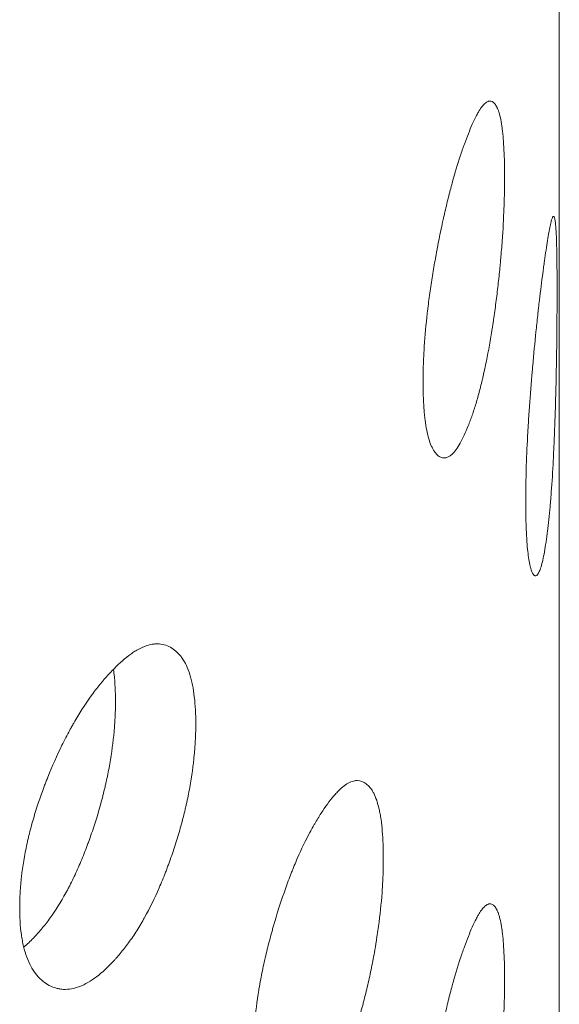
# Model space of a CAD drawing. Header units: millimetres. Extents: x 4 to 1188, y 1 to 840.
# Tile 166 of 197: x 1002.42 to 1004.15, y 233.18 to 236.33. Entities that reach past the tile are written whole.
import ezdxf

# ---------------------------------------------------------------- set-up
doc = ezdxf.new("R2010")
doc.units = ezdxf.units.MM
doc.layers.add('1', color=7, linetype='Continuous')

msp = doc.modelspace()

# ---------------------------------------------------------------- linework, layer by layer
at = {"layer": '1', "color": 154, "linetype": 'Continuous', "lineweight": 13}
msp.add_line((1004.1489, 128.8482), (1004.1489, 243.2743), dxfattribs=at)
for points, knots in [([(1003.9739, 235.8251), (1003.9739, 235.8232), (1003.9739, 235.8212), (1003.9739, 235.8173), (1003.9738, 235.8114), (1003.9737, 235.7975), (1003.9735, 235.7772), (1003.9731, 235.7605), (1003.9727, 235.7478), (1003.9726, 235.7435), (1003.9723, 235.735), (1003.9722, 235.7307), (1003.9708, 235.6919), (1003.9689, 235.6564), (1003.9649, 235.6015), (1003.9634, 235.5829), (1003.9613, 235.5594), (1003.9609, 235.5546), (1003.96, 235.5452), (1003.9587, 235.531), (1003.9572, 235.5169), (1003.9542, 235.4887), (1003.9521, 235.4699), (1003.9487, 235.442), (1003.9475, 235.4327), (1003.9451, 235.4141), (1003.9438, 235.4049), (1003.9412, 235.3864), (1003.9399, 235.3771), (1003.9379, 235.3633), (1003.9372, 235.3587), (1003.9358, 235.3496), (1003.9351, 235.3451), (1003.9316, 235.3224), (1003.9286, 235.3047), (1003.9194, 235.2526), (1003.9127, 235.2194), (1003.9045, 235.1838), (1003.9036, 235.1799), (1003.9018, 235.1721), (1003.899, 235.1606), (1003.8962, 235.1496), (1003.8905, 235.1279), (1003.8866, 235.1141), (1003.8786, 235.0878), (1003.8746, 235.0753), (1003.8684, 235.0574), (1003.8663, 235.0516), (1003.8632, 235.0431), (1003.8621, 235.0403), (1003.86, 235.0348), (1003.8589, 235.032), (1003.8493, 235.008), (1003.8407, 234.9895), (1003.8277, 234.9666), (1003.8233, 234.9597), (1003.8146, 234.9479), (1003.8103, 234.9429), (1003.7976, 234.931), (1003.7873, 234.9259), (1003.7776, 234.9266), (1003.7737, 234.9274), (1003.7718, 234.928), (1003.7662, 234.9304), (1003.7625, 234.9329), (1003.7555, 234.9393), (1003.7522, 234.9434), (1003.7473, 234.9507), (1003.7449, 234.9546), (1003.7427, 234.9591), (1003.7412, 234.9622), (1003.7404, 234.9638), (1003.7339, 234.9788), (1003.729, 234.9954), (1003.7231, 235.0255), (1003.7209, 235.0391), (1003.7191, 235.0541), (1003.7185, 235.0602), (1003.7181, 235.0633), (1003.7172, 235.0728), (1003.7167, 235.0792), (1003.7143, 235.1124), (1003.7132, 235.1485), (1003.7135, 235.1879), (1003.7138, 235.2039), (1003.7139, 235.212), (1003.7147, 235.2366), (1003.7154, 235.2534), (1003.7183, 235.3046), (1003.7213, 235.34), (1003.7258, 235.3816), (1003.7263, 235.3862), (1003.7274, 235.3955), (1003.7291, 235.4094), (1003.7308, 235.4233), (1003.7345, 235.4511), (1003.7372, 235.4697), (1003.7429, 235.5068), (1003.746, 235.5253), (1003.7508, 235.5531), (1003.7525, 235.5624), (1003.755, 235.5763), (1003.7559, 235.581), (1003.7576, 235.5902), (1003.7585, 235.5948), (1003.7664, 235.6362), (1003.7739, 235.672), (1003.7857, 235.7239), (1003.7898, 235.7409), (1003.795, 235.7618), (1003.796, 235.766), (1003.7981, 235.7742), (1003.7992, 235.7782), (1003.8023, 235.7903), (1003.8044, 235.7982), (1003.815, 235.8369), (1003.8236, 235.8655), (1003.8345, 235.8983), (1003.8377, 235.908), (1003.841, 235.9173), (1003.8432, 235.9235), (1003.8443, 235.9265), (1003.8497, 235.9415), (1003.854, 235.9527), (1003.8666, 235.9846), (1003.8749, 236.0032), (1003.8839, 236.0207), (1003.8849, 236.0226), (1003.8869, 236.0263), (1003.8899, 236.0316), (1003.8966, 236.0428), (1003.9058, 236.0553), (1003.9144, 236.0631), (1003.9202, 236.0661), (1003.9226, 236.0669), (1003.9242, 236.0673), (1003.9249, 236.0674), (1003.9319, 236.0681), (1003.9375, 236.065), (1003.9452, 236.0557), (1003.9476, 236.0518), (1003.9505, 236.0459), (1003.9511, 236.0446), (1003.9522, 236.042), (1003.9538, 236.038), (1003.9554, 236.0335), (1003.9603, 236.0173), (1003.9636, 236.001), (1003.9669, 235.9759), (1003.9675, 235.9707), (1003.9687, 235.9597), (1003.9692, 235.9541), (1003.9707, 235.9365), (1003.9714, 235.9241), (1003.9733, 235.8849), (1003.9739, 235.8562), (1003.9739, 235.8251)], [0, 0, 0, 0, 0.001953, 0.001953, 0.003906, 0.007812, 0.015625, 0.023437, 0.023437, 0.027344, 0.027344, 0.03125, 0.03125, 0.0625, 0.0625, 0.078125, 0.078125, 0.082031, 0.082031, 0.085937, 0.09375, 0.09375, 0.109375, 0.109375, 0.117187, 0.117187, 0.125, 0.125, 0.132812, 0.132812, 0.136719, 0.136719, 0.140625, 0.140625, 0.15625, 0.15625, 0.1875, 0.1875, 0.191406, 0.191406, 0.195312, 0.203125, 0.203125, 0.21875, 0.21875, 0.234375, 0.234375, 0.242188, 0.242188, 0.246094, 0.246094, 0.25, 0.25, 0.28125, 0.28125, 0.296875, 0.296875, 0.3125, 0.3125, 0.34375, 0.351563, 0.351563, 0.359375, 0.359375, 0.375, 0.375, 0.390625, 0.390625, 0.398438, 0.402344, 0.402344, 0.40625, 0.40625, 0.4375, 0.4375, 0.453125, 0.457031, 0.457031, 0.460938, 0.460938, 0.46875, 0.46875, 0.5, 0.507813, 0.507813, 0.515625, 0.515625, 0.53125, 0.53125, 0.5625, 0.5625, 0.566406, 0.566406, 0.570313, 0.578125, 0.578125, 0.59375, 0.59375, 0.609375, 0.609375, 0.617188, 0.617188, 0.621094, 0.621094, 0.625, 0.625, 0.65625, 0.65625, 0.671875, 0.671875, 0.675781, 0.675781, 0.679688, 0.679688, 0.6875, 0.6875, 0.71875, 0.71875, 0.726563, 0.730469, 0.730469, 0.734375, 0.734375, 0.75, 0.75, 0.78125, 0.78125, 0.785156, 0.785156, 0.789063, 0.796875, 0.8125, 0.828125, 0.835938, 0.839844, 0.839844, 0.84375, 0.84375, 0.875, 0.875, 0.890625, 0.890625, 0.894531, 0.894531, 0.898438, 0.90625, 0.90625, 0.9375, 0.9375, 0.945313, 0.945313, 0.953125, 0.953125, 0.96875, 0.96875, 1, 1, 1, 1]), ([(1004.1418, 235.4588), (1004.1418, 235.4568), (1004.1418, 235.4549), (1004.1418, 235.451), (1004.1417, 235.445), (1004.1417, 235.4311), (1004.1417, 235.4108), (1004.1416, 235.3941), (1004.1415, 235.3814), (1004.1415, 235.3771), (1004.1414, 235.3686), (1004.1414, 235.3643), (1004.1411, 235.3254), (1004.1407, 235.2898), (1004.1398, 235.2347), (1004.1395, 235.2161), (1004.139, 235.1924), (1004.1389, 235.1877), (1004.1387, 235.1782), (1004.1384, 235.1639), (1004.1381, 235.1497), (1004.1373, 235.1214), (1004.1368, 235.1025), (1004.136, 235.0744), (1004.1356, 235.065), (1004.135, 235.0464), (1004.1347, 235.037), (1004.134, 235.0184), (1004.1336, 235.0091), (1004.1331, 234.9952), (1004.1329, 234.9906), (1004.1325, 234.9814), (1004.1323, 234.9768), (1004.1313, 234.954), (1004.1305, 234.9361), (1004.1277, 234.8835), (1004.1257, 234.8499), (1004.123, 234.8139), (1004.1227, 234.8099), (1004.1221, 234.8021), (1004.1212, 234.7905), (1004.1202, 234.7792), (1004.1183, 234.7572), (1004.1169, 234.7432), (1004.1141, 234.7165), (1004.1126, 234.7038), (1004.1103, 234.6855), (1004.1096, 234.6796), (1004.1084, 234.6709), (1004.108, 234.6681), (1004.1072, 234.6624), (1004.1068, 234.6597), (1004.1031, 234.6351), (1004.0996, 234.6161), (1004.0943, 234.5924), (1004.0925, 234.5853), (1004.0888, 234.573), (1004.0869, 234.5678), (1004.0814, 234.5551), (1004.0768, 234.5495), (1004.0724, 234.5496), (1004.0706, 234.5501), (1004.0697, 234.5506), (1004.0671, 234.5526), (1004.0654, 234.5549), (1004.0621, 234.561), (1004.0605, 234.5648), (1004.0582, 234.5718), (1004.0571, 234.5756), (1004.056, 234.58), (1004.0553, 234.583), (1004.0549, 234.5845), (1004.0518, 234.5991), (1004.0494, 234.6154), (1004.0464, 234.6452), (1004.0454, 234.6587), (1004.0445, 234.6735), (1004.0442, 234.6796), (1004.044, 234.6827), (1004.0435, 234.6921), (1004.0433, 234.6985), (1004.0421, 234.7315), (1004.0415, 234.7676), (1004.0417, 234.807), (1004.0418, 234.823), (1004.0419, 234.8311), (1004.0423, 234.8558), (1004.0426, 234.8726), (1004.0441, 234.9239), (1004.0456, 234.9596), (1004.0478, 235.0014), (1004.0481, 235.0061), (1004.0486, 235.0154), (1004.0494, 235.0294), (1004.0503, 235.0434), (1004.0521, 235.0715), (1004.0534, 235.0902), (1004.0561, 235.1276), (1004.0576, 235.1464), (1004.0599, 235.1745), (1004.0607, 235.1839), (1004.0619, 235.1979), (1004.0623, 235.2026), (1004.0631, 235.212), (1004.0635, 235.2166), (1004.0673, 235.2585), (1004.0707, 235.2947), (1004.0761, 235.3473), (1004.0779, 235.3646), (1004.0802, 235.3858), (1004.0807, 235.39), (1004.0816, 235.3983), (1004.0821, 235.4024), (1004.0835, 235.4147), (1004.0844, 235.4227), (1004.089, 235.462), (1004.0926, 235.4911), (1004.0971, 235.5246), (1004.0984, 235.5344), (1004.0997, 235.5439), (1004.1006, 235.5502), (1004.101, 235.5533), (1004.1032, 235.5686), (1004.1048, 235.5801), (1004.1097, 235.6126), (1004.1128, 235.6318), (1004.116, 235.6497), (1004.1163, 235.6517), (1004.117, 235.6554), (1004.1181, 235.6609), (1004.1204, 235.6725), (1004.1235, 235.6854), (1004.1262, 235.6937), (1004.128, 235.697), (1004.1287, 235.6979), (1004.1292, 235.6984), (1004.1294, 235.6986), (1004.1315, 235.6997), (1004.133, 235.6968), (1004.1351, 235.6879), (1004.1357, 235.6842), (1004.1364, 235.6784), (1004.1366, 235.6772), (1004.1368, 235.6746), (1004.1373, 235.6707), (1004.1376, 235.6662), (1004.1388, 235.6503), (1004.1396, 235.6342), (1004.1403, 235.6093), (1004.1404, 235.6041), (1004.1407, 235.5931), (1004.1408, 235.5875), (1004.1411, 235.57), (1004.1413, 235.5577), (1004.1416, 235.5186), (1004.1418, 235.4899), (1004.1418, 235.4588)], [0, 0, 0, 0, 0.001953, 0.001953, 0.003906, 0.007813, 0.015625, 0.023438, 0.023438, 0.027344, 0.027344, 0.03125, 0.03125, 0.0625, 0.0625, 0.078125, 0.078125, 0.082031, 0.082031, 0.085938, 0.09375, 0.09375, 0.109375, 0.109375, 0.117188, 0.117188, 0.125, 0.125, 0.132813, 0.132813, 0.136719, 0.136719, 0.140625, 0.140625, 0.15625, 0.15625, 0.1875, 0.1875, 0.191406, 0.191406, 0.195313, 0.203125, 0.203125, 0.21875, 0.21875, 0.234375, 0.234375, 0.242188, 0.242188, 0.246094, 0.246094, 0.25, 0.25, 0.28125, 0.28125, 0.296875, 0.296875, 0.3125, 0.3125, 0.34375, 0.351563, 0.351563, 0.359375, 0.359375, 0.375, 0.375, 0.390625, 0.390625, 0.398438, 0.402344, 0.402344, 0.40625, 0.40625, 0.4375, 0.4375, 0.453125, 0.457031, 0.457031, 0.460938, 0.460938, 0.46875, 0.46875, 0.5, 0.507813, 0.507813, 0.515625, 0.515625, 0.53125, 0.53125, 0.5625, 0.5625, 0.566406, 0.566406, 0.570313, 0.578125, 0.578125, 0.59375, 0.59375, 0.609375, 0.609375, 0.617188, 0.617188, 0.621094, 0.621094, 0.625, 0.625, 0.65625, 0.65625, 0.671875, 0.671875, 0.675781, 0.675781, 0.679688, 0.679688, 0.6875, 0.6875, 0.71875, 0.71875, 0.726563, 0.730469, 0.730469, 0.734375, 0.734375, 0.75, 0.75, 0.78125, 0.78125, 0.785156, 0.785156, 0.789063, 0.796875, 0.8125, 0.828125, 0.835937, 0.839844, 0.839844, 0.84375, 0.84375, 0.875, 0.875, 0.890625, 0.890625, 0.894531, 0.894531, 0.898437, 0.90625, 0.90625, 0.9375, 0.9375, 0.945312, 0.945312, 0.953125, 0.953125, 0.96875, 0.96875, 1, 1, 1, 1]), ([(1002.9867, 234.0764), (1002.9867, 234.0745), (1002.9867, 234.0725), (1002.9867, 234.0686), (1002.9866, 234.0627), (1002.9864, 234.0488), (1002.9857, 234.0286), (1002.9847, 234.012), (1002.9838, 233.9994), (1002.9835, 233.9952), (1002.9828, 233.9867), (1002.9824, 233.9825), (1002.9789, 233.9441), (1002.9741, 233.9092), (1002.9643, 233.8554), (1002.9606, 233.8372), (1002.9554, 233.8143), (1002.9544, 233.8097), (1002.9522, 233.8004), (1002.9489, 233.7866), (1002.9453, 233.7729), (1002.938, 233.7455), (1002.9328, 233.7274), (1002.9245, 233.7004), (1002.9217, 233.6915), (1002.9158, 233.6736), (1002.9128, 233.6646), (1002.9067, 233.6469), (1002.9035, 233.638), (1002.8987, 233.6248), (1002.8971, 233.6203), (1002.8938, 233.6116), (1002.8921, 233.6072), (1002.8837, 233.5856), (1002.8768, 233.5687), (1002.8552, 233.5191), (1002.8398, 233.4876), (1002.8212, 233.4542), (1002.8191, 233.4505), (1002.8149, 233.4433), (1002.8086, 233.4325), (1002.8023, 233.4222), (1002.7894, 233.402), (1002.7808, 233.3893), (1002.7632, 233.365), (1002.7542, 233.3536), (1002.7407, 233.3373), (1002.7361, 233.332), (1002.7293, 233.3243), (1002.727, 233.3218), (1002.7224, 233.3168), (1002.7201, 233.3144), (1002.6994, 233.2928), (1002.681, 233.2765), (1002.6535, 233.2569), (1002.6444, 233.2511), (1002.6261, 233.2414), (1002.6172, 233.2376), (1002.591, 233.2288), (1002.5701, 233.2263), (1002.5504, 233.2294), (1002.5426, 233.231), (1002.5388, 233.2321), (1002.5275, 233.2359), (1002.5202, 233.2393), (1002.5063, 233.2475), (1002.4996, 233.2523), (1002.49, 233.2608), (1002.4854, 233.2653), (1002.4809, 233.2703), (1002.4779, 233.2738), (1002.4765, 233.2756), (1002.4637, 233.2921), (1002.4541, 233.3099), (1002.4426, 233.3414), (1002.4384, 233.3556), (1002.4349, 233.371), (1002.4336, 233.3772), (1002.433, 233.3804), (1002.4312, 233.3901), (1002.4301, 233.3967), (1002.4255, 233.4304), (1002.4234, 233.4668), (1002.424, 233.5061), (1002.4245, 233.522), (1002.4248, 233.5301), (1002.4263, 233.5546), (1002.4277, 233.5711), (1002.4333, 233.6216), (1002.4391, 233.6564), (1002.4479, 233.6968), (1002.4489, 233.7014), (1002.451, 233.7104), (1002.4542, 233.7239), (1002.4577, 233.7374), (1002.4649, 233.7643), (1002.4701, 233.7822), (1002.4814, 233.8179), (1002.4874, 233.8357), (1002.497, 233.8624), (1002.5003, 233.8713), (1002.5053, 233.8846), (1002.507, 233.889), (1002.5105, 233.8978), (1002.5122, 233.9022), (1002.528, 233.9417), (1002.5429, 233.9756), (1002.5669, 234.0246), (1002.5751, 234.0407), (1002.5858, 234.0603), (1002.5879, 234.0641), (1002.5922, 234.0718), (1002.5944, 234.0756), (1002.6008, 234.0869), (1002.6052, 234.0943), (1002.6271, 234.1304), (1002.645, 234.1568), (1002.6678, 234.1869), (1002.6747, 234.1957), (1002.6816, 234.2042), (1002.6863, 234.2098), (1002.6886, 234.2126), (1002.7002, 234.2262), (1002.7094, 234.2364), (1002.7368, 234.265), (1002.7548, 234.2815), (1002.7749, 234.2966), (1002.7771, 234.2982), (1002.7815, 234.3013), (1002.7881, 234.3059), (1002.8032, 234.3153), (1002.824, 234.3254), (1002.8438, 234.3309), (1002.8571, 234.3323), (1002.8627, 234.3325), (1002.8664, 234.3324), (1002.8682, 234.3323), (1002.8846, 234.3311), (1002.8978, 234.3265), (1002.9162, 234.3151), (1002.9221, 234.3105), (1002.929, 234.3038), (1002.9304, 234.3024), (1002.9331, 234.2995), (1002.9371, 234.295), (1002.9409, 234.29), (1002.9529, 234.2725), (1002.9611, 234.2553), (1002.9693, 234.2293), (1002.9708, 234.2238), (1002.9737, 234.2125), (1002.975, 234.2067), (1002.9786, 234.1888), (1002.9806, 234.1761), (1002.9852, 234.1364), (1002.9867, 234.1075), (1002.9867, 234.0764)], [0, 0, 0, 0, 0.001953, 0.001953, 0.003906, 0.007813, 0.015625, 0.023438, 0.023438, 0.027344, 0.027344, 0.03125, 0.03125, 0.0625, 0.0625, 0.078125, 0.078125, 0.082031, 0.082031, 0.085938, 0.09375, 0.09375, 0.109375, 0.109375, 0.117188, 0.117188, 0.125, 0.125, 0.132813, 0.132813, 0.136719, 0.136719, 0.140625, 0.140625, 0.15625, 0.15625, 0.1875, 0.1875, 0.191406, 0.191406, 0.195313, 0.203125, 0.203125, 0.21875, 0.21875, 0.234375, 0.234375, 0.242188, 0.242188, 0.246094, 0.246094, 0.25, 0.25, 0.28125, 0.28125, 0.296875, 0.296875, 0.3125, 0.3125, 0.34375, 0.351563, 0.351563, 0.359375, 0.359375, 0.375, 0.375, 0.390625, 0.390625, 0.398438, 0.402344, 0.402344, 0.40625, 0.40625, 0.4375, 0.4375, 0.453125, 0.457031, 0.457031, 0.460938, 0.460938, 0.46875, 0.46875, 0.5, 0.507813, 0.507813, 0.515625, 0.515625, 0.53125, 0.53125, 0.5625, 0.5625, 0.566406, 0.566406, 0.570313, 0.578125, 0.578125, 0.59375, 0.59375, 0.609375, 0.609375, 0.617188, 0.617188, 0.621094, 0.621094, 0.625, 0.625, 0.65625, 0.65625, 0.671875, 0.671875, 0.675781, 0.675781, 0.679688, 0.679688, 0.6875, 0.6875, 0.71875, 0.71875, 0.726563, 0.730469, 0.730469, 0.734375, 0.734375, 0.75, 0.75, 0.78125, 0.78125, 0.785156, 0.785156, 0.789063, 0.796875, 0.8125, 0.828125, 0.835938, 0.839844, 0.839844, 0.84375, 0.84375, 0.875, 0.875, 0.890625, 0.890625, 0.894531, 0.894531, 0.898438, 0.90625, 0.90625, 0.9375, 0.9375, 0.945313, 0.945313, 0.953125, 0.953125, 0.96875, 0.96875, 1, 1, 1, 1]), ([(1002.7239, 234.2488), (1002.7246, 234.2441), (1002.7251, 234.2393), (1002.7286, 234.2082), (1002.73, 234.1796), (1002.73, 234.1489)], [0, 0, 0, 0, 0.155049, 0.155049, 1, 1, 1, 1]), ([(1002.73, 234.1489), (1002.73, 234.147), (1002.73, 234.1451), (1002.73, 234.1412), (1002.7299, 234.1354), (1002.7297, 234.1217), (1002.7291, 234.1018), (1002.7281, 234.0854), (1002.7273, 234.073), (1002.727, 234.0688), (1002.7264, 234.0605), (1002.726, 234.0563), (1002.7226, 234.0185), (1002.718, 233.9841), (1002.7087, 233.9311), (1002.7052, 233.9132), (1002.7002, 233.8906), (1002.6992, 233.886), (1002.6971, 233.8769), (1002.6939, 233.8633), (1002.6905, 233.8497), (1002.6788, 233.8046), (1002.6681, 233.769), (1002.6532, 233.7249), (1002.6501, 233.7161), (1002.6454, 233.703), (1002.6438, 233.6986), (1002.6406, 233.6899), (1002.639, 233.6856), (1002.6308, 233.6641), (1002.6173, 233.6304), (1002.5991, 233.5902), (1002.5856, 233.5631), (1002.5797, 233.5517), (1002.5757, 233.5442), (1002.5736, 233.5404), (1002.5554, 233.5072), (1002.5386, 233.4805), (1002.5125, 233.4444), (1002.5015, 233.4301), (1002.4903, 233.4168), (1002.4858, 233.4116), (1002.4835, 233.409), (1002.4767, 233.4014), (1002.4722, 233.3965), (1002.4577, 233.3814), (1002.4478, 233.3719), (1002.4379, 233.3634)], [0, 0, 0, 0, 0.007312, 0.007312, 0.014623, 0.029247, 0.058493, 0.08774, 0.08774, 0.102363, 0.102363, 0.116986, 0.116986, 0.233973, 0.233973, 0.292466, 0.292466, 0.307089, 0.307089, 0.321713, 0.350959, 0.350959, 0.467946, 0.467946, 0.497192, 0.497192, 0.511816, 0.511816, 0.526439, 0.526439, 0.584932, 0.643425, 0.672672, 0.687295, 0.687295, 0.701919, 0.701919, 0.818905, 0.818905, 0.877398, 0.892022, 0.892022, 0.906645, 0.906645, 0.935891, 0.935891, 1, 1, 1, 1]), ([(1003.5863, 233.6477), (1003.5863, 233.6458), (1003.5863, 233.6438), (1003.5863, 233.6399), (1003.5863, 233.634), (1003.5861, 233.6201), (1003.5856, 233.5999), (1003.5849, 233.5832), (1003.5843, 233.5705), (1003.5841, 233.5663), (1003.5836, 233.5578), (1003.5833, 233.5535), (1003.5808, 233.5149), (1003.5774, 233.4796), (1003.5705, 233.4251), (1003.5679, 233.4067), (1003.5642, 233.3834), (1003.5635, 233.3787), (1003.5619, 233.3694), (1003.5595, 233.3553), (1003.557, 233.3414), (1003.5518, 233.3135), (1003.5481, 233.295), (1003.5422, 233.2674), (1003.5402, 233.2583), (1003.536, 233.24), (1003.5339, 233.2308), (1003.5295, 233.2126), (1003.5272, 233.2036), (1003.5237, 233.19), (1003.5226, 233.1855), (1003.5202, 233.1765), (1003.519, 233.172), (1003.513, 233.1498), (1003.508, 233.1324), (1003.4924, 233.0813), (1003.4813, 233.0487), (1003.4677, 233.014), (1003.4662, 233.0102), (1003.4632, 233.0027), (1003.4586, 232.9915), (1003.454, 232.9807), (1003.4446, 232.9596), (1003.4383, 232.9463), (1003.4254, 232.9208), (1003.4188, 232.9087), (1003.4089, 232.8915), (1003.4055, 232.8859), (1003.4004, 232.8777), (1003.3987, 232.875), (1003.3954, 232.8697), (1003.3937, 232.8671), (1003.3784, 232.8441), (1003.3647, 232.8265), (1003.3443, 232.8049), (1003.3375, 232.7985), (1003.3238, 232.7876), (1003.3172, 232.7831), (1003.2975, 232.7725), (1003.2818, 232.7684), (1003.2669, 232.7701), (1003.261, 232.7713), (1003.2581, 232.772), (1003.2496, 232.775), (1003.2441, 232.7779), (1003.2335, 232.7851), (1003.2284, 232.7894), (1003.2212, 232.7972), (1003.2176, 232.8014), (1003.2142, 232.8061), (1003.212, 232.8094), (1003.2108, 232.8111), (1003.2011, 232.8267), (1003.1938, 232.8438), (1003.185, 232.8745), (1003.1817, 232.8883), (1003.1791, 232.9035), (1003.1781, 232.9097), (1003.1776, 232.9128), (1003.1762, 232.9224), (1003.1754, 232.9289), (1003.1719, 232.9623), (1003.1703, 232.9985), (1003.1708, 233.0378), (1003.1711, 233.0538), (1003.1714, 233.0619), (1003.1725, 233.0865), (1003.1735, 233.1031), (1003.1779, 233.154), (1003.1823, 233.1892), (1003.189, 233.2303), (1003.1898, 233.2349), (1003.1914, 233.2441), (1003.1938, 233.2578), (1003.1965, 233.2715), (1003.202, 233.299), (1003.206, 233.3173), (1003.2146, 233.3538), (1003.2192, 233.372), (1003.2265, 233.3993), (1003.2289, 233.4085), (1003.2328, 233.4221), (1003.2341, 233.4267), (1003.2367, 233.4357), (1003.238, 233.4403), (1003.25, 233.4808), (1003.2613, 233.5159), (1003.2793, 233.5666), (1003.2856, 233.5832), (1003.2936, 233.6035), (1003.2952, 233.6076), (1003.2984, 233.6156), (1003.3, 233.6195), (1003.3049, 233.6313), (1003.3081, 233.6389), (1003.3245, 233.6766), (1003.3379, 233.7042), (1003.3549, 233.736), (1003.36, 233.7453), (1003.3652, 233.7543), (1003.3686, 233.7602), (1003.3704, 233.7631), (1003.3789, 233.7775), (1003.3857, 233.7884), (1003.406, 233.8189), (1003.4193, 233.8367), (1003.434, 233.8532), (1003.4356, 233.8549), (1003.4388, 233.8584), (1003.4437, 233.8634), (1003.4547, 233.8739), (1003.4698, 233.8854), (1003.4841, 233.8923), (1003.4938, 233.8947), (1003.4978, 233.8952), (1003.5005, 233.8954), (1003.5018, 233.8954), (1003.5136, 233.8954), (1003.5231, 233.8917), (1003.5363, 233.8815), (1003.5405, 233.8774), (1003.5454, 233.8711), (1003.5464, 233.8698), (1003.5483, 233.8671), (1003.5512, 233.8629), (1003.5539, 233.8582), (1003.5625, 233.8415), (1003.5682, 233.8248), (1003.574, 233.7994), (1003.5751, 233.7941), (1003.5771, 233.783), (1003.5781, 233.7772), (1003.5806, 233.7595), (1003.582, 233.747), (1003.5853, 233.7076), (1003.5863, 233.6788), (1003.5863, 233.6477)], [0, 0, 0, 0, 0.001953, 0.001953, 0.003906, 0.007812, 0.015625, 0.023437, 0.023437, 0.027344, 0.027344, 0.03125, 0.03125, 0.0625, 0.0625, 0.078125, 0.078125, 0.082031, 0.082031, 0.085937, 0.09375, 0.09375, 0.109375, 0.109375, 0.117187, 0.117187, 0.125, 0.125, 0.132812, 0.132812, 0.136719, 0.136719, 0.140625, 0.140625, 0.15625, 0.15625, 0.1875, 0.1875, 0.191406, 0.191406, 0.195312, 0.203125, 0.203125, 0.21875, 0.21875, 0.234375, 0.234375, 0.242187, 0.242187, 0.246094, 0.246094, 0.25, 0.25, 0.28125, 0.28125, 0.296875, 0.296875, 0.3125, 0.3125, 0.34375, 0.351562, 0.351562, 0.359375, 0.359375, 0.375, 0.375, 0.390625, 0.390625, 0.398437, 0.402344, 0.402344, 0.40625, 0.40625, 0.4375, 0.4375, 0.453125, 0.457031, 0.457031, 0.460937, 0.460937, 0.46875, 0.46875, 0.5, 0.507812, 0.507812, 0.515625, 0.515625, 0.53125, 0.53125, 0.5625, 0.5625, 0.566406, 0.566406, 0.570312, 0.578125, 0.578125, 0.59375, 0.59375, 0.609375, 0.609375, 0.617187, 0.617187, 0.621094, 0.621094, 0.625, 0.625, 0.65625, 0.65625, 0.671875, 0.671875, 0.675781, 0.675781, 0.679687, 0.679687, 0.6875, 0.6875, 0.71875, 0.71875, 0.726562, 0.730469, 0.730469, 0.734375, 0.734375, 0.75, 0.75, 0.78125, 0.78125, 0.785156, 0.785156, 0.789063, 0.796875, 0.8125, 0.828125, 0.835938, 0.839844, 0.839844, 0.84375, 0.84375, 0.875, 0.875, 0.890625, 0.890625, 0.894531, 0.894531, 0.898438, 0.90625, 0.90625, 0.9375, 0.9375, 0.945313, 0.945313, 0.953125, 0.953125, 0.96875, 0.96875, 1, 1, 1, 1]), ([(1003.9739, 233.259), (1003.9739, 233.257), (1003.9739, 233.2551), (1003.9739, 233.2511), (1003.9738, 233.2452), (1003.9737, 233.2313), (1003.9735, 233.211), (1003.9731, 233.1943), (1003.9727, 233.1816), (1003.9726, 233.1774), (1003.9723, 233.1688), (1003.9722, 233.1645), (1003.9708, 233.1258), (1003.9689, 233.0903), (1003.9649, 233.0354), (1003.9634, 233.0168), (1003.9613, 232.9932), (1003.9609, 232.9885), (1003.96, 232.979), (1003.9587, 232.9649), (1003.9572, 232.9507), (1003.9542, 232.9225), (1003.9521, 232.9038), (1003.9487, 232.8759), (1003.9475, 232.8666), (1003.9451, 232.848), (1003.9438, 232.8387), (1003.9412, 232.8202), (1003.9399, 232.811), (1003.9379, 232.7972), (1003.9372, 232.7926), (1003.9358, 232.7835), (1003.9351, 232.7789), (1003.9316, 232.7563), (1003.9286, 232.7386), (1003.9194, 232.6865), (1003.9127, 232.6532), (1003.9045, 232.6177), (1003.9036, 232.6137), (1003.9018, 232.606), (1003.899, 232.5945), (1003.8962, 232.5834), (1003.8905, 232.5617), (1003.8866, 232.548), (1003.8786, 232.5217), (1003.8746, 232.5091), (1003.8684, 232.4913), (1003.8663, 232.4854), (1003.8632, 232.4769), (1003.8621, 232.4741), (1003.86, 232.4686), (1003.8589, 232.4659), (1003.8493, 232.4419), (1003.8407, 232.4234), (1003.8277, 232.4004), (1003.8233, 232.3936), (1003.8146, 232.3817), (1003.8103, 232.3768), (1003.7976, 232.3649), (1003.7873, 232.3598), (1003.7776, 232.3605), (1003.7737, 232.3612), (1003.7718, 232.3618), (1003.7662, 232.3642), (1003.7625, 232.3667), (1003.7555, 232.3732), (1003.7522, 232.3772), (1003.7473, 232.3845), (1003.7449, 232.3885), (1003.7427, 232.393), (1003.7412, 232.3961), (1003.7404, 232.3977), (1003.7339, 232.4126), (1003.729, 232.4293), (1003.7231, 232.4594), (1003.7209, 232.473), (1003.7191, 232.488), (1003.7185, 232.4941), (1003.7181, 232.4972), (1003.7172, 232.5066), (1003.7167, 232.5131), (1003.7143, 232.5462), (1003.7132, 232.5824), (1003.7135, 232.6217), (1003.7138, 232.6377), (1003.7139, 232.6459), (1003.7147, 232.6705), (1003.7154, 232.6872), (1003.7183, 232.7384), (1003.7213, 232.7739), (1003.7258, 232.8154), (1003.7263, 232.8201), (1003.7274, 232.8293), (1003.7291, 232.8433), (1003.7308, 232.8572), (1003.7345, 232.885), (1003.7372, 232.9035), (1003.7429, 232.9406), (1003.746, 232.9592), (1003.7508, 232.987), (1003.7525, 232.9963), (1003.755, 233.0102), (1003.7559, 233.0148), (1003.7576, 233.0241), (1003.7585, 233.0287), (1003.7664, 233.0701), (1003.7739, 233.1058), (1003.7857, 233.1578), (1003.7898, 233.1748), (1003.795, 233.1957), (1003.796, 233.1998), (1003.7981, 233.208), (1003.7992, 233.2121), (1003.8023, 233.2242), (1003.8044, 233.2321), (1003.815, 233.2708), (1003.8236, 233.2993), (1003.8345, 233.3322), (1003.8377, 233.3418), (1003.841, 233.3512), (1003.8432, 233.3573), (1003.8443, 233.3604), (1003.8497, 233.3754), (1003.854, 233.3866), (1003.8666, 233.4185), (1003.8749, 233.4371), (1003.8839, 233.4546), (1003.8849, 233.4565), (1003.8869, 233.4601), (1003.8899, 233.4654), (1003.8966, 233.4766), (1003.9058, 233.4891), (1003.9144, 233.497), (1003.9202, 233.5), (1003.9226, 233.5007), (1003.9242, 233.5011), (1003.9249, 233.5013), (1003.9319, 233.502), (1003.9375, 233.4989), (1003.9452, 233.4896), (1003.9476, 233.4857), (1003.9505, 233.4797), (1003.9511, 233.4785), (1003.9522, 233.4759), (1003.9538, 233.4718), (1003.9554, 233.4673), (1003.9603, 233.4512), (1003.9636, 233.4349), (1003.9669, 233.4098), (1003.9675, 233.4046), (1003.9687, 233.3936), (1003.9692, 233.3879), (1003.9707, 233.3704), (1003.9714, 233.358), (1003.9733, 233.3188), (1003.9739, 233.29), (1003.9739, 233.259)], [0, 0, 0, 0, 0.001953, 0.001953, 0.003906, 0.007813, 0.015625, 0.023438, 0.023438, 0.027344, 0.027344, 0.03125, 0.03125, 0.0625, 0.0625, 0.078125, 0.078125, 0.082031, 0.082031, 0.085938, 0.09375, 0.09375, 0.109375, 0.109375, 0.117188, 0.117188, 0.125, 0.125, 0.132813, 0.132813, 0.136719, 0.136719, 0.140625, 0.140625, 0.15625, 0.15625, 0.1875, 0.1875, 0.191406, 0.191406, 0.195313, 0.203125, 0.203125, 0.21875, 0.21875, 0.234375, 0.234375, 0.242188, 0.242188, 0.246094, 0.246094, 0.25, 0.25, 0.28125, 0.28125, 0.296875, 0.296875, 0.3125, 0.3125, 0.34375, 0.351563, 0.351563, 0.359375, 0.359375, 0.375, 0.375, 0.390625, 0.390625, 0.398438, 0.402344, 0.402344, 0.40625, 0.40625, 0.4375, 0.4375, 0.453125, 0.457031, 0.457031, 0.460938, 0.460938, 0.46875, 0.46875, 0.5, 0.507813, 0.507813, 0.515625, 0.515625, 0.53125, 0.53125, 0.5625, 0.5625, 0.566406, 0.566406, 0.570313, 0.578125, 0.578125, 0.59375, 0.59375, 0.609375, 0.609375, 0.617188, 0.617188, 0.621094, 0.621094, 0.625, 0.625, 0.65625, 0.65625, 0.671875, 0.671875, 0.675781, 0.675781, 0.679688, 0.679688, 0.6875, 0.6875, 0.71875, 0.71875, 0.726563, 0.730469, 0.730469, 0.734375, 0.734375, 0.75, 0.75, 0.78125, 0.78125, 0.785156, 0.785156, 0.789063, 0.796875, 0.8125, 0.828125, 0.835938, 0.839844, 0.839844, 0.84375, 0.84375, 0.875, 0.875, 0.890625, 0.890625, 0.894531, 0.894531, 0.898438, 0.90625, 0.90625, 0.9375, 0.9375, 0.945313, 0.945313, 0.953125, 0.953125, 0.96875, 0.96875, 1, 1, 1, 1])]:
    msp.add_open_spline(points, degree=3, knots=knots, dxfattribs=at)

doc.saveas('drawing.dxf')
